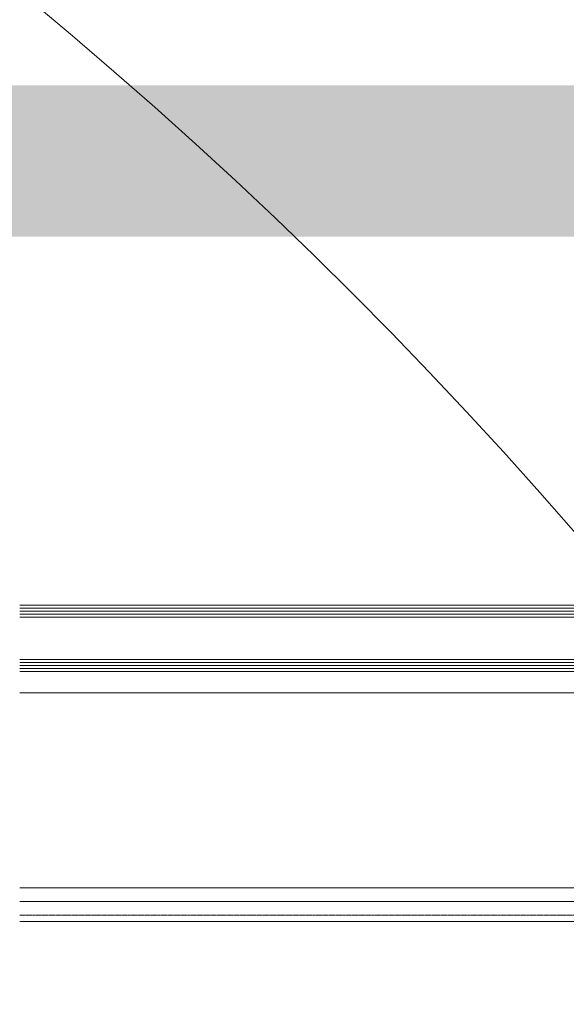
# Model space of a CAD drawing. Header units: millimetres. Extents: x -226731 to 126254, y -16359 to 60195.
# Tile 183 of 256: x -154022 to -153841, y 20846 to 21171. Entities that reach past the tile are written whole.
import ezdxf

# ---------------------------------------------------------------- set-up
doc = ezdxf.new("R2010")
doc.units = ezdxf.units.MM
doc.header["$LTSCALE"] = 0.1
doc.header["$MEASUREMENT"] = 0
doc.linetypes.add('HIDDEN', pattern=[0.375, 0.25, -0.125])
for name, color, linetype, lineweight in [('0_CCE_ FF_SIDE WALL SPRINKLER', 6, 'Continuous', 0), ('3_Hatch', 8, 'Continuous', 0), ('SPRINKLER COVERAGE AREA', 1, 'Continuous', 9)]:
    doc.layers.add(name, color=color, linetype=linetype, lineweight=lineweight)
doc.layers.add('FIRE FIGHTING SERVICES', color=5, linetype='Continuous')
doc.layers.add('GUARD RAIL', color=80, linetype='Continuous')

# ---------------------------------------------------------------- blocks, each defined once
blk = doc.blocks.new('*U426')
at = {"layer": '3_Hatch', "color": 8}
for p, q in [((28.4, 105.47), (1150, 105.47)), ((30.03, 98.97), (1150, 98.97)), ((29.51, 94.41), (1150, 94.41)), ((29.56, 30.01), (1150, 30.01)), ((1150, 23, 0), (7.48, 23)), ((1150, 22, 0), (7.48, 22)), ((1150, 21, 0), (7.48, 21)), ((1150, 20, 0), (7.48, 20)), ((1150, 19, 0), (7.48, 19)), ((1150, 5, 0), (7.48, 5)), ((1150, 4, 0), (7.48, 4)), ((1150, 3, 0), (7.48, 3)), ((1150, 2, 0), (7.48, 2)), ((1150, 1, 0), (7.48, 1))]:
    blk.add_line(p, q, dxfattribs=at)
at = {"layer": '3_Hatch', "color": 8, "linetype": 'HIDDEN'}
blk.add_line((30.03, 103.48), (1150, 103.48), dxfattribs=at)
blk = doc.blocks.new('A$C2AD535C3')
at = {"layer": 'SPRINKLER COVERAGE AREA', "color": 1}
blk.add_circle((0, 0), 2500, dxfattribs=at)
blk = doc.blocks.new('G$C3584CA52')
at = {"layer": '0_CCE_ FF_SIDE WALL SPRINKLER', "color": 240, "xscale": -0.6, "yscale": 0.6, "zscale": 0.6}
blk.add_blockref('A$C2AD535C3', (8045.88, -1200.5), dxfattribs=at)

msp = doc.modelspace()

# ---------------------------------------------------------------- linework, layer by layer
at = {"layer": 'GUARD RAIL', "color": 8, "linetype": 'Continuous', "const_width": 50}
msp.add_lwpolyline([(-164851.16, 21124.62), (-152367.94, 21124.63)], dxfattribs=at)

# ---------------------------------------------------------------- block references
at = {"layer": '3_Hatch', "color": 8, "rotation": 179.9999999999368}
msp.add_blockref('*U426', (-152871.95, 20978.95), dxfattribs=at)
at = {"layer": 'FIRE FIGHTING SERVICES'}
msp.add_blockref('G$C3584CA52', (-163018.33, 21220.5), dxfattribs=at)

doc.saveas('drawing.dxf')
